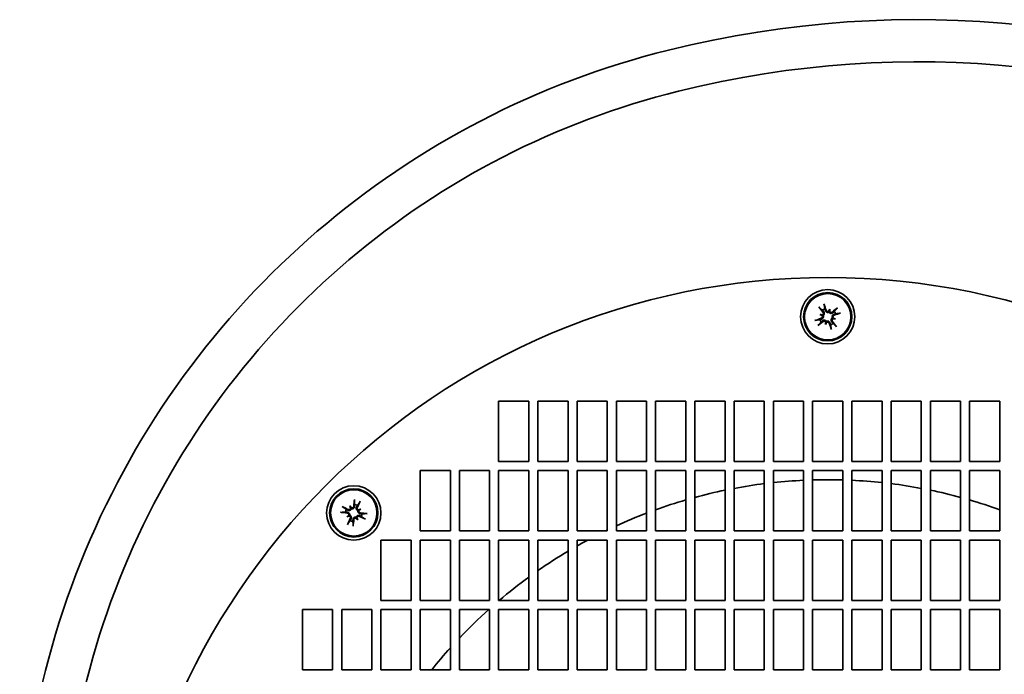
# Model space of a CAD drawing. Header units: millimetres. Extents: x 235 to 605, y 100 to 494.
# Tile 4 of 5: x 283 to 446, y 385 to 494. Entities that reach past the tile are written whole.
import ezdxf

# ---------------------------------------------------------------- set-up
doc = ezdxf.new("R2010")
doc.units = ezdxf.units.MM
doc.header["$LTSCALE"] = 2
doc.layers.add('Krawędzie widoczne(ISO)', color=7, linetype='Continuous', lineweight=35, true_color=0x262659)

msp = doc.modelspace()

# ---------------------------------------------------------------- linework, layer by layer
at = {"layer": 'Krawędzie widoczne(ISO)'}
for p, q in [((417.15, 445.38), (417.08, 445.13)), ((417.23, 445.66), (417.15, 445.38)), ((415.59, 444.75), (415.87, 444.67)), ((415.87, 444.67), (416.12, 444.6)), ((416.59, 443.39), (416.66, 443.64)), ((417.87, 444.11), (417.62, 444.18)), ((418.14, 444.03), (417.87, 444.11)), ((416.51, 443.11), (416.59, 443.39)), ((362.37, 420.39), (362.37, 430.39)), ((362.37, 430.39), (367.37, 430.39)), ((367.37, 430.39), (367.37, 420.39)), ((368.87, 420.39), (368.87, 430.39)), ((368.87, 430.39), (373.87, 430.39)), ((373.87, 430.39), (373.87, 420.39)), ((375.37, 420.39), (375.37, 430.39)), ((375.37, 430.39), (380.37, 430.39)), ((380.37, 430.39), (380.37, 420.39)), ((381.87, 420.39), (381.87, 430.39)), ((381.87, 430.39), (386.87, 430.39)), ((386.87, 430.39), (386.87, 420.39)), ((388.37, 420.39), (388.37, 430.39)), ((388.37, 430.39), (393.37, 430.39)), ((393.37, 430.39), (393.37, 420.39)), ((394.87, 420.39), (394.87, 430.39)), ((394.87, 430.39), (399.87, 430.39)), ((399.87, 430.39), (399.87, 420.39)), ((401.37, 420.39), (401.37, 430.39)), ((401.37, 430.39), (406.37, 430.39)), ((406.37, 430.39), (406.37, 420.39)), ((407.87, 420.39), (407.87, 430.39)), ((407.87, 430.39), (412.87, 430.39)), ((412.87, 430.39), (412.87, 420.39)), ((414.37, 420.39), (414.37, 430.39)), ((414.37, 430.39), (419.37, 430.39)), ((419.37, 430.39), (419.37, 420.39)), ((420.87, 420.39), (420.87, 430.39)), ((420.87, 430.39), (425.87, 430.39)), ((425.87, 430.39), (425.87, 420.39)), ((427.37, 420.39), (427.37, 430.39)), ((427.37, 430.39), (432.37, 430.39)), ((432.37, 430.39), (432.37, 420.39)), ((433.87, 420.39), (433.87, 430.39)), ((433.87, 430.39), (438.87, 430.39)), ((438.87, 430.39), (438.87, 420.39)), ((440.37, 420.39), (440.37, 430.39)), ((440.37, 430.39), (445.37, 430.39)), ((445.37, 430.39), (445.37, 420.39)), ((367.37, 420.39), (362.37, 420.39)), ((373.87, 420.39), (368.87, 420.39)), ((380.37, 420.39), (375.37, 420.39)), ((386.87, 420.39), (381.87, 420.39)), ((393.37, 420.39), (388.37, 420.39)), ((399.87, 420.39), (394.87, 420.39)), ((406.37, 420.39), (401.37, 420.39)), ((412.87, 420.39), (407.87, 420.39)), ((419.37, 420.39), (414.37, 420.39)), ((425.87, 420.39), (420.87, 420.39)), ((432.37, 420.39), (427.37, 420.39)), ((438.87, 420.39), (433.87, 420.39)), ((445.37, 420.39), (440.37, 420.39)), ((349.37, 408.89), (349.37, 418.89)), ((349.37, 418.89), (354.37, 418.89)), ((354.37, 418.89), (354.37, 408.89)), ((355.87, 408.89), (355.87, 418.89)), ((355.87, 418.89), (360.87, 418.89)), ((360.87, 418.89), (360.87, 408.89)), ((362.37, 408.89), (362.37, 418.89)), ((362.37, 418.89), (367.37, 418.89)), ((367.37, 418.89), (367.37, 408.89)), ((368.87, 408.89), (368.87, 418.89)), ((368.87, 418.89), (373.87, 418.89)), ((373.87, 418.89), (373.87, 408.89)), ((375.37, 408.89), (375.37, 418.89)), ((375.37, 418.89), (380.37, 418.89)), ((380.37, 418.89), (380.37, 408.89)), ((381.87, 408.89), (381.87, 418.89)), ((381.87, 418.89), (386.87, 418.89)), ((386.87, 418.89), (386.87, 408.89)), ((388.37, 408.89), (388.37, 418.89)), ((388.37, 418.89), (393.37, 418.89)), ((393.37, 418.89), (393.37, 408.89)), ((394.87, 408.89), (394.87, 418.89)), ((394.87, 418.89), (399.87, 418.89)), ((399.87, 418.89), (399.87, 408.89)), ((401.37, 408.89), (401.37, 418.89)), ((401.37, 418.89), (406.37, 418.89)), ((406.37, 418.89), (406.37, 408.89)), ((407.87, 408.89), (407.87, 418.89)), ((407.87, 418.89), (412.87, 418.89)), ((412.87, 418.89), (412.87, 408.89)), ((414.37, 408.89), (414.37, 418.89)), ((414.37, 418.89), (419.37, 418.89)), ((419.37, 418.89), (419.37, 408.89)), ((420.87, 408.89), (420.87, 418.89)), ((420.87, 418.89), (425.87, 418.89)), ((425.87, 418.89), (425.87, 408.89)), ((427.37, 408.89), (427.37, 418.89)), ((427.37, 418.89), (432.37, 418.89)), ((432.37, 418.89), (432.37, 408.89)), ((433.87, 408.89), (433.87, 418.89)), ((433.87, 418.89), (438.87, 418.89)), ((438.87, 418.89), (438.87, 408.89)), ((440.37, 408.89), (440.37, 418.89)), ((440.37, 418.89), (445.37, 418.89)), ((445.37, 418.89), (445.37, 408.89)), ((337.73, 413.03), (337.88, 412.78)), ((337.88, 412.78), (338, 412.55)), ((337.23, 411.23), (337.48, 411.37)), ((337.48, 411.37), (337.7, 411.5)), ((338.89, 410.97), (338.76, 411.2)), ((339.03, 410.72), (338.89, 410.97)), ((339.28, 412.38), (339.06, 412.26)), ((339.54, 412.52), (339.28, 412.38)), ((354.37, 408.89), (349.37, 408.89)), ((360.87, 408.89), (355.87, 408.89)), ((367.37, 408.89), (362.37, 408.89)), ((373.87, 408.89), (368.87, 408.89)), ((380.37, 408.89), (375.37, 408.89)), ((386.87, 408.89), (381.87, 408.89)), ((393.37, 408.89), (388.37, 408.89)), ((399.87, 408.89), (394.87, 408.89)), ((406.37, 408.89), (401.37, 408.89)), ((412.87, 408.89), (407.87, 408.89)), ((419.37, 408.89), (414.37, 408.89)), ((425.87, 408.89), (420.87, 408.89)), ((432.37, 408.89), (427.37, 408.89)), ((438.87, 408.89), (433.87, 408.89)), ((445.37, 408.89), (440.37, 408.89)), ((342.87, 397.39), (342.87, 407.39)), ((342.87, 407.39), (347.87, 407.39)), ((347.87, 407.39), (347.87, 397.39)), ((349.37, 397.39), (349.37, 407.39)), ((349.37, 407.39), (354.37, 407.39)), ((354.37, 407.39), (354.37, 397.39)), ((355.87, 397.39), (355.87, 407.39)), ((355.87, 407.39), (360.87, 407.39)), ((360.87, 407.39), (360.87, 397.39)), ((362.37, 397.39), (362.37, 407.39)), ((362.37, 407.39), (367.37, 407.39)), ((367.37, 407.39), (367.37, 397.39)), ((368.87, 397.39), (368.87, 407.39)), ((368.87, 407.39), (373.87, 407.39)), ((373.87, 407.39), (373.87, 397.39)), ((375.37, 397.39), (375.37, 407.39)), ((375.37, 407.39), (380.37, 407.39)), ((380.37, 407.39), (380.37, 397.39)), ((381.87, 397.39), (381.87, 407.39)), ((381.87, 407.39), (386.87, 407.39)), ((386.87, 407.39), (386.87, 397.39)), ((388.37, 397.39), (388.37, 407.39)), ((388.37, 407.39), (393.37, 407.39)), ((393.37, 407.39), (393.37, 397.39)), ((394.87, 397.39), (394.87, 407.39)), ((394.87, 407.39), (399.87, 407.39)), ((399.87, 407.39), (399.87, 397.39)), ((401.37, 397.39), (401.37, 407.39)), ((401.37, 407.39), (406.37, 407.39)), ((406.37, 407.39), (406.37, 397.39)), ((407.87, 397.39), (407.87, 407.39)), ((407.87, 407.39), (412.87, 407.39)), ((412.87, 407.39), (412.87, 397.39)), ((414.37, 397.39), (414.37, 407.39)), ((414.37, 407.39), (419.37, 407.39)), ((419.37, 407.39), (419.37, 397.39)), ((420.87, 397.39), (420.87, 407.39)), ((420.87, 407.39), (425.87, 407.39)), ((425.87, 407.39), (425.87, 397.39)), ((427.37, 397.39), (427.37, 407.39)), ((427.37, 407.39), (432.37, 407.39)), ((432.37, 407.39), (432.37, 397.39)), ((433.87, 397.39), (433.87, 407.39)), ((433.87, 407.39), (438.87, 407.39)), ((438.87, 407.39), (438.87, 397.39)), ((440.37, 397.39), (440.37, 407.39)), ((440.37, 407.39), (445.37, 407.39)), ((445.37, 407.39), (445.37, 397.39)), ((347.87, 397.39), (342.87, 397.39)), ((354.37, 397.39), (349.37, 397.39)), ((360.87, 397.39), (355.87, 397.39)), ((367.37, 397.39), (362.37, 397.39)), ((373.87, 397.39), (368.87, 397.39)), ((380.37, 397.39), (375.37, 397.39)), ((386.87, 397.39), (381.87, 397.39)), ((393.37, 397.39), (388.37, 397.39)), ((399.87, 397.39), (394.87, 397.39)), ((406.37, 397.39), (401.37, 397.39)), ((412.87, 397.39), (407.87, 397.39)), ((419.37, 397.39), (414.37, 397.39)), ((425.87, 397.39), (420.87, 397.39)), ((432.37, 397.39), (427.37, 397.39)), ((438.87, 397.39), (433.87, 397.39)), ((445.37, 397.39), (440.37, 397.39)), ((329.87, 385.89), (329.87, 395.89)), ((329.87, 395.89), (334.87, 395.89)), ((334.87, 395.89), (334.87, 385.89)), ((336.37, 385.89), (336.37, 395.89)), ((336.37, 395.89), (341.37, 395.89)), ((341.37, 395.89), (341.37, 385.89)), ((342.87, 385.89), (342.87, 395.89)), ((342.87, 395.89), (347.87, 395.89)), ((347.87, 395.89), (347.87, 385.89)), ((349.37, 385.89), (349.37, 395.89)), ((349.37, 395.89), (354.37, 395.89)), ((354.37, 395.89), (354.37, 385.89)), ((355.87, 385.89), (355.87, 395.89)), ((355.87, 395.89), (360.87, 395.89)), ((360.87, 395.89), (360.87, 385.89)), ((362.37, 385.89), (362.37, 395.89)), ((362.37, 395.89), (367.37, 395.89)), ((367.37, 395.89), (367.37, 385.89)), ((368.87, 385.89), (368.87, 395.89)), ((368.87, 395.89), (373.87, 395.89)), ((373.87, 395.89), (373.87, 385.89)), ((375.37, 385.89), (375.37, 395.89)), ((375.37, 395.89), (380.37, 395.89)), ((380.37, 395.89), (380.37, 385.89)), ((381.87, 385.89), (381.87, 395.89)), ((381.87, 395.89), (386.87, 395.89)), ((386.87, 395.89), (386.87, 385.89)), ((388.37, 385.89), (388.37, 395.89)), ((388.37, 395.89), (393.37, 395.89)), ((393.37, 395.89), (393.37, 385.89)), ((394.87, 385.89), (394.87, 395.89)), ((394.87, 395.89), (399.87, 395.89)), ((399.87, 395.89), (399.87, 385.89)), ((401.37, 385.89), (401.37, 395.89)), ((401.37, 395.89), (406.37, 395.89)), ((406.37, 395.89), (406.37, 385.89)), ((407.87, 385.89), (407.87, 395.89)), ((407.87, 395.89), (412.87, 395.89)), ((412.87, 395.89), (412.87, 385.89)), ((414.37, 385.89), (414.37, 395.89)), ((414.37, 395.89), (419.37, 395.89)), ((419.37, 395.89), (419.37, 385.89)), ((420.87, 385.89), (420.87, 395.89)), ((420.87, 395.89), (425.87, 395.89)), ((425.87, 395.89), (425.87, 385.89)), ((427.37, 385.89), (427.37, 395.89)), ((427.37, 395.89), (432.37, 395.89)), ((432.37, 395.89), (432.37, 385.89)), ((433.87, 385.89), (433.87, 395.89)), ((433.87, 395.89), (438.87, 395.89)), ((438.87, 395.89), (438.87, 385.89)), ((440.37, 385.89), (440.37, 395.89)), ((440.37, 395.89), (445.37, 395.89)), ((445.37, 395.89), (445.37, 385.89)), ((334.87, 385.89), (329.87, 385.89)), ((341.37, 385.89), (336.37, 385.89)), ((347.87, 385.89), (342.87, 385.89)), ((354.37, 385.89), (349.37, 385.89)), ((360.87, 385.89), (355.87, 385.89)), ((367.37, 385.89), (362.37, 385.89)), ((373.87, 385.89), (368.87, 385.89)), ((380.37, 385.89), (375.37, 385.89)), ((386.87, 385.89), (381.87, 385.89)), ((393.37, 385.89), (388.37, 385.89)), ((399.87, 385.89), (394.87, 385.89)), ((406.37, 385.89), (401.37, 385.89)), ((412.87, 385.89), (407.87, 385.89)), ((419.37, 385.89), (414.37, 385.89)), ((425.87, 385.89), (420.87, 385.89)), ((432.37, 385.89), (427.37, 385.89)), ((438.87, 385.89), (433.87, 385.89)), ((445.37, 385.89), (440.37, 385.89))]:
    msp.add_line(p, q, dxfattribs=at)
for centre, radius in [((416.87, 333.39), 117.5), ((416.87, 444.39), 4.5), ((416.87, 444.39), 4), ((416.87, 444.39), 3.84), ((338.38, 411.88), 4.5), ((338.38, 411.88), 4), ((338.38, 411.88), 3.84)]:
    msp.add_circle(centre, radius, dxfattribs=at)
for centre, radius, start, end in [((431.68, 322.72), 170.89, 25.4935, 103.9502), ((424.61, 351.18), 141.57, 103.9502, 210.8679), ((431.68, 322.72), 163.89, 25.4935, 103.9502), ((424.61, 351.18), 134.57, 103.9502, 209.3576), ((416.87, 444.39), 1.4, 109.7272, 128.8543), ((416.87, 444.39), 1.4, 19.7272, 38.8543), ((416.87, 444.39), 1.4, 199.7272, 218.8543), ((416.87, 444.39), 1.4, 289.7272, 308.8543), ((416.87, 333.39), 84, 97.1808, 100.6334), ((416.87, 333.39), 84, 92.7294, 96.1506), ((416.87, 333.39), 84, 88.2945, 91.7055), ((416.87, 333.39), 84, 83.8494, 87.2706), ((416.87, 333.39), 84, 79.3666, 82.8192), ((416.87, 333.39), 84, 101.6762, 105.1831), ((416.87, 333.39), 84, 74.8169, 78.3238), ((338.38, 411.88), 1.4, 64.7272, 83.8543), ((416.87, 333.39), 84, 106.246, 109.8334), ((416.87, 333.39), 84, 70.1666, 73.754), ((338.38, 411.88), 1.4, 154.7272, 173.8543), ((338.38, 411.88), 1.4, 334.7272, 353.8543), ((416.87, 333.39), 84, 110.9248, 114.6243), ((338.38, 411.88), 1.4, 244.7272, 263.8543), ((416.87, 333.39), 84, 115.755, 115.998), ((416.87, 333.39), 84, 118.2425, 119.607), ((416.87, 333.39), 84, 120.7908, 124.8499), ((416.87, 333.39), 84, 126.1063, 130.3676), ((416.87, 333.39), 84, 131.9226, 136.568), ((416.87, 333.39), 84, 138.0774, 141.3178)]:
    msp.add_arc(centre, radius, start, end, dxfattribs=at)
for centre, major_axis, ratio, start_param, end_param in [((415.45, 445.99), (0.132, -0.159), 0.087423, 4.369002, 5.824177), ((417.21, 444.67), (4.14, -4.99), 0.087156, 4.364802, 4.542949), ((416.24, 446.43), (-0.067, 0.195), 0.087423, 3.600601, 5.055776), ((416.45, 444.24), (-2.1, 6.14), 0.087156, 4.881829, 5.059976), ((419.36, 443.44), (2.04, 5.35), 0.5, 1.338324, 1.409861), ((416.94, 445.54), (-0.246, 0.094), 0.988452, 2.363331, 2.867585), ((417.41, 445.4), (-0.259, 0.048), 0.988452, 0.274008, 0.778262), ((414.25, 444.88), (-1.05, -5.63), 0.5, 1.731732, 1.803269), ((417.15, 444.04), (-4.99, -4.14), 0.087156, 4.364802, 4.542949), ((418.47, 445.81), (-0.159, -0.132), 0.087423, 4.369002, 5.824177), ((417.01, 443.96), (-6.14, -2.1), 0.087156, 4.881829, 5.059976), ((414.82, 443.76), (-0.195, -0.067), 0.087423, 3.600601, 5.055776), ((416.58, 444.73), (4.99, 4.14), 0.087156, 4.364802, 4.542949), ((416.38, 441.77), (5.63, -1.05), 0.5, 1.731732, 1.803269), ((417.82, 446.88), (-5.35, 2.04), 0.5, 1.338324, 1.409861), ((415.85, 444.93), (-0.048, -0.259), 0.988452, 0.274008, 0.778262), ((415.72, 444.45), (-0.094, -0.246), 0.988452, 2.363331, 2.867585), ((416.53, 444.1), (-4.14, 4.99), 0.087156, 4.364802, 4.542949), ((417.89, 443.84), (0.048, 0.259), 0.988452, 0.274008, 0.778262), ((417.36, 447.01), (-5.63, 1.05), 0.5, 1.731732, 1.803269), ((415.92, 441.9), (5.35, -2.04), 0.5, 1.338324, 1.409861), ((418.02, 444.32), (0.094, 0.246), 0.988452, 2.363331, 2.867585), ((416.73, 444.81), (6.14, 2.1), 0.087156, 4.881829, 5.059976), ((418.92, 445.01), (0.195, 0.067), 0.087423, 3.600601, 5.055776), ((415.27, 442.97), (0.159, 0.132), 0.087423, 4.369002, 5.824177), ((419.49, 443.9), (1.05, 5.63), 0.5, 1.731732, 1.803269), ((414.38, 445.34), (-2.04, -5.35), 0.5, 1.338324, 1.409861), ((416.33, 443.37), (0.259, -0.048), 0.988452, 0.274008, 0.778262), ((416.8, 443.23), (0.246, -0.094), 0.988452, 2.363331, 2.867585), ((417.29, 444.53), (2.1, -6.14), 0.087156, 4.881829, 5.059976), ((417.5, 442.34), (0.067, -0.195), 0.087423, 3.600601, 5.055776), ((418.29, 442.78), (-0.132, 0.159), 0.087423, 4.369002, 5.824177), ((336.49, 412.88), (-0.185, 0.091), 0.087423, 3.600601, 5.055776), ((338.18, 411.48), (-5.82, 2.86), 0.087156, 4.881829, 5.059976), ((336.18, 410.37), (3.24, -4.72), 0.5, 1.731732, 1.803269), ((340.81, 412.97), (-2.34, 5.22), 0.5, 1.338324, 1.409861), ((337.61, 412.74), (-0.241, -0.108), 0.988452, 2.363331, 2.867585), ((338.04, 412.98), (-0.218, -0.149), 0.988452, 0.274008, 0.778262), ((338.82, 411.83), (-0.6, -6.46), 0.087156, 4.364802, 4.542949), ((338.51, 414.01), (-0.019, -0.205), 0.087423, 4.369002, 5.824177), ((337.98, 412.07), (2.86, 5.82), 0.087156, 4.881829, 5.059976), ((339.38, 413.77), (0.091, 0.185), 0.087423, 3.600601, 5.055776), ((336.24, 412), (0.205, -0.019), 0.087423, 4.369002, 5.824177), ((338.42, 412.32), (6.46, -0.6), 0.087156, 4.364802, 4.542949), ((339.89, 409.68), (4.72, 3.24), 0.5, 1.731732, 1.803269), ((337.29, 414.31), (-5.22, -2.34), 0.5, 1.338324, 1.409861), ((337.28, 411.54), (0.149, -0.218), 0.988452, 0.274008, 0.778262), ((337.52, 411.11), (0.108, -0.241), 0.988452, 2.363331, 2.867585), ((340.58, 413.38), (-3.24, 4.72), 0.5, 1.731732, 1.803269), ((338.72, 410.77), (0.218, 0.149), 0.988452, 0.274008, 0.778262), ((339.15, 411.01), (0.241, 0.108), 0.988452, 2.363331, 2.867585), ((335.95, 410.79), (2.34, -5.22), 0.5, 1.338324, 1.409861), ((339.47, 409.44), (5.22, 2.34), 0.5, 1.338324, 1.409861), ((339.24, 412.64), (-0.108, 0.241), 0.988452, 2.363331, 2.867585), ((336.87, 414.07), (-4.72, -3.24), 0.5, 1.731732, 1.803269), ((339.48, 412.21), (-0.149, 0.218), 0.988452, 0.274008, 0.778262), ((338.58, 412.28), (5.82, -2.86), 0.087156, 4.881829, 5.059976), ((338.34, 411.43), (-6.46, 0.6), 0.087156, 4.364802, 4.542949), ((340.52, 411.75), (-0.205, 0.019), 0.087423, 4.369002, 5.824177), ((338.78, 411.68), (-2.86, -5.82), 0.087156, 4.881829, 5.059976), ((337.38, 409.99), (-0.091, -0.185), 0.087423, 3.600601, 5.055776), ((337.94, 411.92), (0.6, 6.46), 0.087156, 4.364802, 4.542949), ((338.25, 409.74), (0.019, 0.205), 0.087423, 4.369002, 5.824177), ((340.27, 410.87), (0.185, -0.091), 0.087423, 3.600601, 5.055776)]:
    msp.add_ellipse(centre, major_axis=major_axis, ratio=ratio, start_param=start_param, end_param=end_param, dxfattribs=at)
for points, weights in [([(415.56, 445.84), (415.81, 445.63), (415.99, 445.48)], [1.00328287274, 1.01529400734, 1]), ([(415.99, 445.48), (416.11, 445.35), (416.2, 445.25)], [1, 1.12995779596, 1.25770150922]), ([(416.4, 445.7), (416.36, 445.94), (416.31, 446.26)], [1, 1.01529400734, 1.00328287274]), ([(416.48, 445.41), (416.45, 445.54), (416.4, 445.7)], [1.25770150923, 1.12995779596, 1]), ([(417.96, 445.26), (417.83, 445.15), (417.73, 445.06)], [1, 1.12995779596, 1.25770150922]), ([(418.32, 445.69), (418.11, 445.44), (417.96, 445.26)], [1.00328287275, 1.01529400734, 1]), ([(415.55, 443.91), (415.32, 443.88), (415, 443.83)], [1, 1.01529400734, 1.00328287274]), ([(415.85, 444), (415.72, 443.96), (415.55, 443.91)], [1.25770150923, 1.12995779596, 1]), ([(415.78, 443.51), (415.91, 443.62), (416.01, 443.72)], [1, 1.12995779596, 1.25770150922]), ([(417.89, 444.77), (418.02, 444.81), (418.19, 444.86)], [1.25770150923, 1.12995779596, 1]), ([(418.19, 444.86), (418.42, 444.9), (418.74, 444.95)], [1, 1.01529400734, 1.00328287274]), ([(415.42, 443.08), (415.63, 443.33), (415.78, 443.51)], [1.00328287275, 1.01529400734, 1]), ([(417.26, 443.36), (417.29, 443.23), (417.34, 443.07)], [1.25770150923, 1.12995779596, 1]), ([(417.34, 443.07), (417.38, 442.84), (417.43, 442.51)], [1, 1.01529400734, 1.00328287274]), ([(417.75, 443.3), (417.63, 443.42), (417.54, 443.52)], [1, 1.12995779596, 1.25770150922]), ([(418.18, 442.93), (417.93, 443.14), (417.75, 443.3)], [1.00328287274, 1.01529400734, 1]), ([(337.12, 412.47), (336.92, 412.61), (336.66, 412.81)], [1, 1.01529400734, 1.00328287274]), ([(338.48, 413.83), (338.51, 413.5), (338.53, 413.27)], [1.00328287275, 1.01529400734, 1]), ([(338.53, 413.27), (338.52, 413.1), (338.52, 412.96)], [1, 1.12995779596, 1.25770150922]), ([(338.83, 412.87), (338.9, 412.99), (338.98, 413.14)], [1.25770150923, 1.12995779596, 1]), ([(338.98, 413.14), (339.12, 413.33), (339.31, 413.6)], [1, 1.01529400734, 1.00328287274]), ([(336.43, 411.98), (336.75, 412.01), (336.99, 412.03)], [1.00328287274, 1.01529400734, 1]), ([(336.99, 412.03), (337.16, 412.02), (337.3, 412.01)], [1, 1.12995779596, 1.25770150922]), ([(337.38, 412.33), (337.27, 412.39), (337.12, 412.47)], [1.25770150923, 1.12995779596, 1]), ([(339.38, 411.43), (339.5, 411.36), (339.65, 411.28)], [1.25770150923, 1.12995779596, 1]), ([(339.77, 411.73), (339.6, 411.73), (339.47, 411.74)], [1, 1.12995779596, 1.25770150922]), ([(339.65, 411.28), (339.84, 411.14), (340.1, 410.95)], [1, 1.01529400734, 1.00328287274]), ([(340.33, 411.77), (340.01, 411.74), (339.77, 411.73)], [1.00328287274, 1.01529400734, 1]), ([(337.78, 410.61), (337.64, 410.42), (337.45, 410.15)], [1, 1.01529400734, 1.00328287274]), ([(337.93, 410.88), (337.87, 410.76), (337.78, 410.61)], [1.25770150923, 1.12995779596, 1]), ([(338.23, 410.48), (338.24, 410.66), (338.25, 410.79)], [1, 1.12995779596, 1.25770150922]), ([(338.28, 409.92), (338.25, 410.25), (338.23, 410.48)], [1.00328287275, 1.01529400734, 1])]:
    msp.add_rational_spline(points, weights, degree=2, dxfattribs=at)
for points, knots in [([(416.2, 445.25), (416.21, 445.24), (416.21, 445.23), (416.25, 445.19), (416.27, 445.15), (416.3, 445.07), (416.31, 445.02), (416.31, 444.94), (416.31, 444.9), (416.29, 444.81), (416.28, 444.77), (416.24, 444.7), (416.21, 444.67), (416.16, 444.62), (416.14, 444.61), (416.12, 444.6)], [-0.10914291, -0.10914291, -0.10914291, -0.10914291, -0.10517197, -0.10517197, -0.09099846, -0.09099846, -0.07682495, -0.07682495, -0.06470547, -0.06470547, -0.05258598, -0.05258598, -0.0404665, -0.0404665, -0.03342856, -0.03342856, -0.03342856, -0.03342856]), ([(417.08, 445.13), (417.06, 445.12), (417.04, 445.12), (416.97, 445.1), (416.93, 445.09), (416.85, 445.09), (416.8, 445.1), (416.73, 445.13), (416.69, 445.15), (416.62, 445.19), (416.59, 445.23), (416.53, 445.3), (416.51, 445.34), (416.49, 445.38), (416.49, 445.39), (416.49, 445.4), (416.48, 445.41)], [-0.07174341, -0.07174341, -0.07174341, -0.07174341, -0.06470547, -0.06470547, -0.05258598, -0.05258598, -0.0404665, -0.0404665, -0.02834702, -0.02834702, -0.01417351, -0.01417351, 0, 0, 0, 0.00397094, 0.00397094, 0.00397094, 0.00397094]), ([(417.05, 445.3), (417.05, 445.3), (417.04, 445.3), (417.01, 445.28), (416.97, 445.27), (416.9, 445.26), (416.86, 445.26), (416.79, 445.28), (416.75, 445.3), (416.69, 445.35), (416.66, 445.38), (416.64, 445.42), (416.63, 445.44), (416.62, 445.46)], [-0.15827539, -0.15827539, -0.15827539, -0.15827539, -0.15764996, -0.15764996, -0.14669212, -0.14669212, -0.13573428, -0.13573428, -0.12469501, -0.12469501, -0.11365575, -0.11365575, -0.10828626, -0.10828626, -0.10828626, -0.10828626]), ([(417.64, 445.17), (417.61, 445.15), (417.58, 445.13), (417.5, 445.11), (417.46, 445.1), (417.39, 445.11), (417.35, 445.12), (417.28, 445.16), (417.25, 445.18), (417.21, 445.23), (417.2, 445.24), (417.19, 445.26)], [0, 0, 0, 0, 0.01116716, 0.01116716, 0.02233431, 0.02233431, 0.03329353, 0.03329353, 0.04425275, 0.04425275, 0.04996652, 0.04996652, 0.04996652, 0.04996652]), ([(415.96, 444.56), (415.96, 444.56), (415.96, 444.56), (415.98, 444.53), (415.99, 444.49), (416, 444.41), (415.99, 444.37), (415.97, 444.3), (415.96, 444.27), (415.91, 444.21), (415.88, 444.18), (415.83, 444.15), (415.82, 444.14), (415.8, 444.14)], [-0.15827539, -0.15827539, -0.15827539, -0.15827539, -0.15764996, -0.15764996, -0.14669212, -0.14669212, -0.13573428, -0.13573428, -0.12469501, -0.12469501, -0.11365575, -0.11365575, -0.10828626, -0.10828626, -0.10828626, -0.10828626]), ([(416.12, 444.6), (416.13, 444.58), (416.14, 444.55), (416.16, 444.49), (416.16, 444.45), (416.16, 444.36), (416.15, 444.32), (416.13, 444.24), (416.11, 444.2), (416.06, 444.14), (416.03, 444.1), (415.96, 444.05), (415.92, 444.03), (415.88, 444.01), (415.87, 444.01), (415.86, 444), (415.85, 444)], [-0.07174341, -0.07174341, -0.07174341, -0.07174341, -0.06470547, -0.06470547, -0.05258598, -0.05258598, -0.0404665, -0.0404665, -0.02834702, -0.02834702, -0.01417351, -0.01417351, 0, 0, 0, 0.00397094, 0.00397094, 0.00397094, 0.00397094]), ([(416.09, 445.16), (416.11, 445.13), (416.13, 445.09), (416.15, 445.02), (416.15, 444.98), (416.15, 444.9), (416.13, 444.87), (416.1, 444.8), (416.07, 444.77), (416.03, 444.73), (416.01, 444.72), (416, 444.71)], [-0.1800581, -0.1800581, -0.1800581, -0.1800581, -0.16889095, -0.16889095, -0.15772379, -0.15772379, -0.14676457, -0.14676457, -0.13580535, -0.13580535, -0.13009158, -0.13009158, -0.13009158, -0.13009158]), ([(416.01, 443.72), (416.01, 443.72), (416.02, 443.73), (416.07, 443.76), (416.11, 443.79), (416.19, 443.82), (416.24, 443.83), (416.32, 443.83), (416.36, 443.83), (416.44, 443.81), (416.48, 443.79), (416.55, 443.75), (416.59, 443.73), (416.63, 443.68), (416.65, 443.66), (416.66, 443.64)], [-0.10914291, -0.10914291, -0.10914291, -0.10914291, -0.10517197, -0.10517197, -0.09099846, -0.09099846, -0.07682495, -0.07682495, -0.06470547, -0.06470547, -0.05258598, -0.05258598, -0.0404665, -0.0404665, -0.03342856, -0.03342856, -0.03342856, -0.03342856]), ([(416.1, 443.6), (416.13, 443.63), (416.16, 443.64), (416.24, 443.67), (416.28, 443.67), (416.35, 443.66), (416.39, 443.65), (416.46, 443.62), (416.49, 443.59), (416.52, 443.55), (416.54, 443.53), (416.55, 443.51)], [-0.18005785, -0.18005785, -0.18005785, -0.18005785, -0.1688907, -0.1688907, -0.15772354, -0.15772354, -0.14676432, -0.14676432, -0.1358051, -0.1358051, -0.13009133, -0.13009133, -0.13009133, -0.13009133]), ([(416.66, 443.64), (416.68, 443.65), (416.7, 443.66), (416.77, 443.68), (416.81, 443.68), (416.89, 443.68), (416.93, 443.67), (417.01, 443.64), (417.05, 443.63), (417.12, 443.58), (417.15, 443.55), (417.21, 443.48), (417.23, 443.44), (417.25, 443.4), (417.25, 443.39), (417.25, 443.37), (417.26, 443.36)], [-0.07174341, -0.07174341, -0.07174341, -0.07174341, -0.06470547, -0.06470547, -0.05258598, -0.05258598, -0.0404665, -0.0404665, -0.02834702, -0.02834702, -0.01417351, -0.01417351, 0, 0, 0, 0.00397094, 0.00397094, 0.00397094, 0.00397094]), ([(417.73, 445.06), (417.72, 445.05), (417.72, 445.04), (417.67, 445.01), (417.63, 444.99), (417.55, 444.96), (417.5, 444.95), (417.42, 444.94), (417.38, 444.94), (417.3, 444.96), (417.26, 444.98), (417.19, 445.02), (417.15, 445.05), (417.11, 445.1), (417.09, 445.11), (417.08, 445.13)], [-0.10914291, -0.10914291, -0.10914291, -0.10914291, -0.10517197, -0.10517197, -0.09099846, -0.09099846, -0.07682495, -0.07682495, -0.06470547, -0.06470547, -0.05258598, -0.05258598, -0.0404665, -0.0404665, -0.03342856, -0.03342856, -0.03342856, -0.03342856]), ([(417.54, 443.52), (417.53, 443.53), (417.53, 443.54), (417.49, 443.58), (417.47, 443.62), (417.44, 443.71), (417.43, 443.75), (417.42, 443.83), (417.43, 443.88), (417.45, 443.96), (417.46, 444), (417.5, 444.07), (417.53, 444.1), (417.58, 444.15), (417.6, 444.16), (417.62, 444.18)], [-0.10914291, -0.10914291, -0.10914291, -0.10914291, -0.10517197, -0.10517197, -0.09099846, -0.09099846, -0.07682495, -0.07682495, -0.06470547, -0.06470547, -0.05258598, -0.05258598, -0.0404665, -0.0404665, -0.03342856, -0.03342856, -0.03342856, -0.03342856]), ([(417.62, 444.18), (417.61, 444.2), (417.6, 444.22), (417.58, 444.28), (417.58, 444.33), (417.58, 444.41), (417.59, 444.45), (417.61, 444.53), (417.63, 444.57), (417.68, 444.64), (417.71, 444.67), (417.78, 444.73), (417.82, 444.75), (417.86, 444.76), (417.87, 444.77), (417.88, 444.77), (417.89, 444.77)], [-0.07174341, -0.07174341, -0.07174341, -0.07174341, -0.06470547, -0.06470547, -0.05258598, -0.05258598, -0.0404665, -0.0404665, -0.02834702, -0.02834702, -0.01417351, -0.01417351, 0, 0, 0, 0.00397094, 0.00397094, 0.00397094, 0.00397094]), ([(417.65, 443.62), (417.63, 443.65), (417.61, 443.68), (417.59, 443.76), (417.59, 443.8), (417.59, 443.87), (417.6, 443.91), (417.64, 443.98), (417.67, 444.01), (417.71, 444.04), (417.73, 444.05), (417.74, 444.06)], [-0.1800581, -0.1800581, -0.1800581, -0.1800581, -0.16889095, -0.16889095, -0.15772379, -0.15772379, -0.14676457, -0.14676457, -0.13580535, -0.13580535, -0.13009158, -0.13009158, -0.13009158, -0.13009158]), ([(417.78, 444.21), (417.78, 444.21), (417.78, 444.21), (417.76, 444.25), (417.75, 444.28), (417.74, 444.36), (417.75, 444.4), (417.76, 444.47), (417.78, 444.51), (417.83, 444.57), (417.86, 444.59), (417.91, 444.62), (417.92, 444.63), (417.94, 444.63)], [-0.15827539, -0.15827539, -0.15827539, -0.15827539, -0.15764996, -0.15764996, -0.14669212, -0.14669212, -0.13573428, -0.13573428, -0.12469501, -0.12469501, -0.11365575, -0.11365575, -0.10828626, -0.10828626, -0.10828626, -0.10828626]), ([(416.69, 443.47), (416.69, 443.47), (416.7, 443.47), (416.73, 443.49), (416.77, 443.51), (416.84, 443.51), (416.88, 443.51), (416.95, 443.49), (416.99, 443.47), (417.05, 443.43), (417.08, 443.4), (417.1, 443.35), (417.11, 443.33), (417.12, 443.32)], [-0.15827557, -0.15827557, -0.15827557, -0.15827557, -0.15765014, -0.15765014, -0.1466923, -0.1466923, -0.13573446, -0.13573446, -0.12469519, -0.12469519, -0.11365593, -0.11365593, -0.10828644, -0.10828644, -0.10828644, -0.10828644]), ([(337.86, 412.65), (337.86, 412.65), (337.86, 412.64), (337.85, 412.61), (337.83, 412.57), (337.78, 412.51), (337.75, 412.49), (337.69, 412.45), (337.65, 412.44), (337.57, 412.43), (337.53, 412.43), (337.48, 412.44), (337.46, 412.45), (337.45, 412.46)], [-0.15827539, -0.15827539, -0.15827539, -0.15827539, -0.15764996, -0.15764996, -0.14669212, -0.14669212, -0.13573428, -0.13573428, -0.12469501, -0.12469501, -0.11365575, -0.11365575, -0.10828626, -0.10828626, -0.10828626, -0.10828626]), ([(338.37, 412.97), (338.37, 412.94), (338.36, 412.9), (338.32, 412.83), (338.29, 412.8), (338.24, 412.75), (338.2, 412.73), (338.13, 412.71), (338.09, 412.71), (338.03, 412.71), (338.01, 412.72), (337.99, 412.72)], [0, 0, 0, 0, 0.01116716, 0.01116716, 0.02233431, 0.02233431, 0.03329353, 0.03329353, 0.04425275, 0.04425275, 0.04996652, 0.04996652, 0.04996652, 0.04996652]), ([(338.52, 412.96), (338.52, 412.95), (338.52, 412.94), (338.51, 412.88), (338.5, 412.84), (338.46, 412.76), (338.43, 412.72), (338.38, 412.66), (338.35, 412.63), (338.28, 412.59), (338.24, 412.57), (338.16, 412.55), (338.11, 412.54), (338.05, 412.54), (338.02, 412.55), (338, 412.55)], [-0.10914291, -0.10914291, -0.10914291, -0.10914291, -0.10517197, -0.10517197, -0.09099846, -0.09099846, -0.07682495, -0.07682495, -0.06470547, -0.06470547, -0.05258598, -0.05258598, -0.0404665, -0.0404665, -0.03342856, -0.03342856, -0.03342856, -0.03342856]), ([(339.06, 412.26), (339.04, 412.26), (339.01, 412.27), (338.96, 412.31), (338.92, 412.33), (338.87, 412.39), (338.84, 412.43), (338.8, 412.5), (338.79, 412.54), (338.78, 412.62), (338.77, 412.67), (338.79, 412.76), (338.8, 412.8), (338.82, 412.84), (338.82, 412.85), (338.83, 412.86), (338.83, 412.87)], [-0.07174341, -0.07174341, -0.07174341, -0.07174341, -0.06470547, -0.06470547, -0.05258598, -0.05258598, -0.0404665, -0.0404665, -0.02834702, -0.02834702, -0.01417351, -0.01417351, 0, 0, 0, 0.00397094, 0.00397094, 0.00397094, 0.00397094]), ([(339.15, 412.4), (339.15, 412.4), (339.15, 412.4), (339.11, 412.41), (339.08, 412.43), (339.02, 412.47), (338.99, 412.5), (338.95, 412.57), (338.94, 412.61), (338.93, 412.68), (338.93, 412.72), (338.95, 412.77), (338.95, 412.79), (338.96, 412.81)], [-0.15827539, -0.15827539, -0.15827539, -0.15827539, -0.15764996, -0.15764996, -0.14669212, -0.14669212, -0.13573428, -0.13573428, -0.12469501, -0.12469501, -0.11365575, -0.11365575, -0.10828626, -0.10828626, -0.10828626, -0.10828626]), ([(337.28, 411.87), (337.32, 411.86), (337.36, 411.85), (337.43, 411.81), (337.46, 411.79), (337.5, 411.73), (337.52, 411.7), (337.54, 411.62), (337.55, 411.58), (337.54, 411.53), (337.54, 411.51), (337.53, 411.49)], [-0.1800581, -0.1800581, -0.1800581, -0.1800581, -0.16889095, -0.16889095, -0.15772379, -0.15772379, -0.14676457, -0.14676457, -0.13580535, -0.13580535, -0.13009158, -0.13009158, -0.13009158, -0.13009158]), ([(337.3, 412.01), (337.31, 412.01), (337.32, 412.01), (337.37, 412), (337.42, 411.99), (337.5, 411.95), (337.54, 411.93), (337.6, 411.87), (337.63, 411.84), (337.67, 411.77), (337.69, 411.73), (337.71, 411.65), (337.71, 411.61), (337.71, 411.54), (337.71, 411.52), (337.7, 411.5)], [-0.10914291, -0.10914291, -0.10914291, -0.10914291, -0.10517197, -0.10517197, -0.09099846, -0.09099846, -0.07682495, -0.07682495, -0.06470547, -0.06470547, -0.05258598, -0.05258598, -0.0404665, -0.0404665, -0.03342856, -0.03342856, -0.03342856, -0.03342856]), ([(338, 412.55), (337.99, 412.53), (337.98, 412.51), (337.95, 412.45), (337.92, 412.42), (337.86, 412.36), (337.83, 412.34), (337.75, 412.3), (337.71, 412.29), (337.63, 412.27), (337.59, 412.27), (337.5, 412.28), (337.45, 412.29), (337.42, 412.31), (337.4, 412.31), (337.39, 412.32), (337.38, 412.33)], [-0.07174341, -0.07174341, -0.07174341, -0.07174341, -0.06470547, -0.06470547, -0.05258598, -0.05258598, -0.0404665, -0.0404665, -0.02834702, -0.02834702, -0.01417351, -0.01417351, 0, 0, 0, 0.00397094, 0.00397094, 0.00397094, 0.00397094]), ([(337.61, 411.36), (337.61, 411.35), (337.61, 411.35), (337.65, 411.34), (337.69, 411.33), (337.75, 411.28), (337.77, 411.25), (337.81, 411.18), (337.82, 411.15), (337.83, 411.07), (337.83, 411.03), (337.81, 410.98), (337.81, 410.96), (337.8, 410.94)], [-0.15827539, -0.15827539, -0.15827539, -0.15827539, -0.15764996, -0.15764996, -0.14669212, -0.14669212, -0.13573428, -0.13573428, -0.12469501, -0.12469501, -0.11365575, -0.11365575, -0.10828626, -0.10828626, -0.10828626, -0.10828626]), ([(337.7, 411.5), (337.73, 411.49), (337.75, 411.48), (337.81, 411.44), (337.84, 411.42), (337.9, 411.36), (337.92, 411.32), (337.96, 411.25), (337.97, 411.21), (337.99, 411.13), (337.99, 411.08), (337.98, 410.99), (337.96, 410.95), (337.95, 410.91), (337.94, 410.9), (337.94, 410.89), (337.93, 410.88)], [-0.07174341, -0.07174341, -0.07174341, -0.07174341, -0.06470547, -0.06470547, -0.05258598, -0.05258598, -0.0404665, -0.0404665, -0.02834702, -0.02834702, -0.01417351, -0.01417351, 0, 0, 0, 0.00397094, 0.00397094, 0.00397094, 0.00397094]), ([(338.25, 410.79), (338.25, 410.8), (338.25, 410.81), (338.25, 410.87), (338.27, 410.91), (338.3, 410.99), (338.33, 411.03), (338.38, 411.09), (338.41, 411.12), (338.49, 411.16), (338.53, 411.18), (338.6, 411.2), (338.65, 411.21), (338.71, 411.21), (338.74, 411.2), (338.76, 411.2)], [-0.10914291, -0.10914291, -0.10914291, -0.10914291, -0.10517197, -0.10517197, -0.09099846, -0.09099846, -0.07682495, -0.07682495, -0.06470547, -0.06470547, -0.05258598, -0.05258598, -0.0404665, -0.0404665, -0.03342856, -0.03342856, -0.03342856, -0.03342856]), ([(338.39, 410.78), (338.39, 410.81), (338.41, 410.85), (338.44, 410.92), (338.47, 410.95), (338.53, 411), (338.56, 411.02), (338.64, 411.04), (338.67, 411.04), (338.73, 411.04), (338.75, 411.03), (338.77, 411.03)], [-0.18005785, -0.18005785, -0.18005785, -0.18005785, -0.1688907, -0.1688907, -0.15772354, -0.15772354, -0.14676432, -0.14676432, -0.1358051, -0.1358051, -0.13009133, -0.13009133, -0.13009133, -0.13009133]), ([(338.76, 411.2), (338.77, 411.22), (338.78, 411.24), (338.81, 411.3), (338.84, 411.33), (338.9, 411.39), (338.93, 411.42), (339.01, 411.45), (339.05, 411.47), (339.13, 411.48), (339.17, 411.48), (339.26, 411.47), (339.31, 411.46), (339.35, 411.44), (339.36, 411.44), (339.37, 411.43), (339.38, 411.43)], [-0.07174341, -0.07174341, -0.07174341, -0.07174341, -0.06470547, -0.06470547, -0.05258598, -0.05258598, -0.0404665, -0.0404665, -0.02834702, -0.02834702, -0.01417351, -0.01417351, 0, 0, 0, 0.00397094, 0.00397094, 0.00397094, 0.00397094]), ([(338.9, 411.1), (338.9, 411.11), (338.9, 411.11), (338.91, 411.14), (338.93, 411.18), (338.98, 411.24), (339.01, 411.27), (339.07, 411.3), (339.11, 411.32), (339.19, 411.32), (339.23, 411.32), (339.28, 411.31), (339.3, 411.3), (339.31, 411.29)], [-0.15827557, -0.15827557, -0.15827557, -0.15827557, -0.15765014, -0.15765014, -0.1466923, -0.1466923, -0.13573446, -0.13573446, -0.12469519, -0.12469519, -0.11365593, -0.11365593, -0.10828644, -0.10828644, -0.10828644, -0.10828644]), ([(339.47, 411.74), (339.45, 411.74), (339.44, 411.74), (339.39, 411.75), (339.35, 411.76), (339.26, 411.8), (339.22, 411.82), (339.16, 411.88), (339.14, 411.91), (339.09, 411.98), (339.07, 412.02), (339.05, 412.1), (339.05, 412.14), (339.05, 412.21), (339.05, 412.23), (339.06, 412.26)], [-0.10914291, -0.10914291, -0.10914291, -0.10914291, -0.10517197, -0.10517197, -0.09099846, -0.09099846, -0.07682495, -0.07682495, -0.06470547, -0.06470547, -0.05258598, -0.05258598, -0.0404665, -0.0404665, -0.03342856, -0.03342856, -0.03342856, -0.03342856]), ([(339.48, 411.89), (339.44, 411.89), (339.41, 411.9), (339.34, 411.94), (339.31, 411.96), (339.26, 412.02), (339.24, 412.06), (339.22, 412.13), (339.21, 412.17), (339.22, 412.22), (339.22, 412.24), (339.23, 412.26)], [-0.1800581, -0.1800581, -0.1800581, -0.1800581, -0.16889095, -0.16889095, -0.15772379, -0.15772379, -0.14676457, -0.14676457, -0.13580535, -0.13580535, -0.13009158, -0.13009158, -0.13009158, -0.13009158])]:
    msp.add_open_spline(points, degree=3, knots=knots, dxfattribs=at)

doc.saveas('drawing.dxf')
